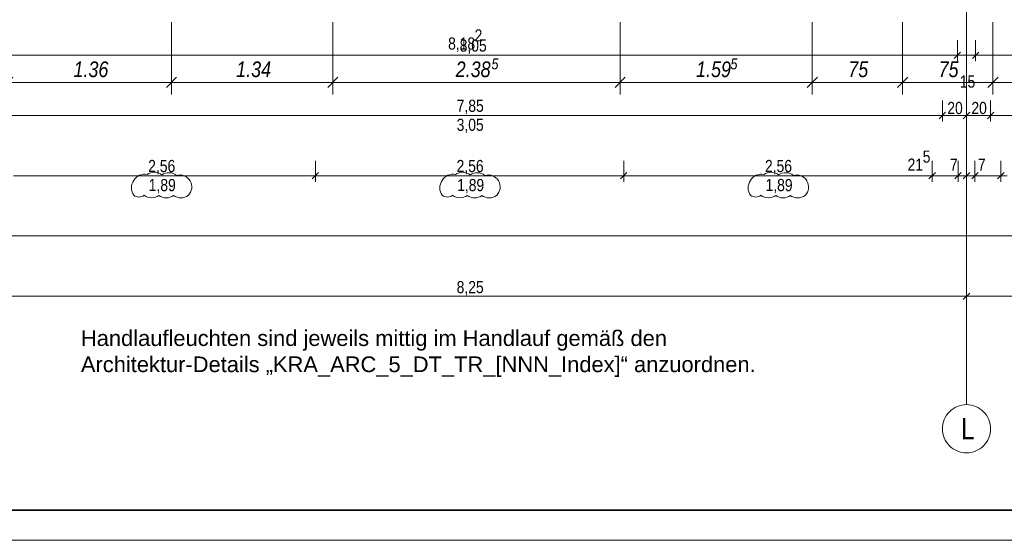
# Model space of a CAD drawing. Extents: x -620 to 300, y 62 to 1112.
# Tile 5 of 235: x -448 to -284, y 62 to 149. Entities that reach past the tile are written whole.
import ezdxf
from ezdxf.lldxf.tags import DXFTag

# ---------------------------------------------------------------- set-up
doc = ezdxf.new("R2010")
doc.units = 0
doc.layers.get('0').update_dxf_attribs({"lineweight": 13})
for name, color, linetype, lineweight, true_color in [('00_E_ST_Handlaufleuchte_Bem', 7, 'Continuous', 5, 0x7d7d00), ('70 -76 Bemaßung- 2 Allgemein', 9, 'Continuous', 5, 0x808080), ('70 -77 Revision- 2 Wolken', 7, 'Continuous', 18, 0x944cff)]:
    doc.layers.add(name, color=color, linetype=linetype, lineweight=lineweight, true_color=true_color)
for name, color, linetype, lineweight in [('70 -71 Achsen- 1 Gebäudeachsen', 7, 'STRICHPUNKT2-A06CPVE5L0', 18), ('iwb_Plankopf Rahmen', 7, 'Continuous', 35), ('Keine-A06CPVE4L0', 7, 'Continuous', 9)]:
    doc.layers.add(name, color=color, linetype=linetype, lineweight=lineweight)
doc.styles.get("Standard").update_dxf_attribs({"font": 'ARIALN.TTF'})
tags = doc.linetypes.add('STRICHPUNKT2-A06CPVE5L0', pattern=[12.7, 6.35, -3.175, 0, -3.175]).pattern_tags.tags
tags[10:11] = [DXFTag(74, 4), DXFTag(75, 0), DXFTag(340, '0'), DXFTag(46, 0.0), DXFTag(50, 0.0), DXFTag(44, 0.0), DXFTag(45, 0.0)]
tags[8:9] = [DXFTag(74, 4), DXFTag(75, 0), DXFTag(340, '0'), DXFTag(46, 0.0), DXFTag(50, 0.0), DXFTag(44, 0.0), DXFTag(45, 0.0)]
tags[6:7] = [DXFTag(74, 4), DXFTag(75, 0), DXFTag(340, '0'), DXFTag(46, 0.0), DXFTag(50, 0.0), DXFTag(44, 0.0), DXFTag(45, 0.0)]
tags[4:5] = [DXFTag(74, 4), DXFTag(75, 0), DXFTag(340, '0'), DXFTag(46, 0.0), DXFTag(50, 0.0), DXFTag(44, 0.0), DXFTag(45, 0.0)]

# ---------------------------------------------------------------- blocks, each defined once
blk = doc.blocks.new('Referenz-A06CPVE6L0')
at = {"layer": '70 -71 Achsen- 1 Gebäudeachsen', "color": 0, "linetype": 'STRICHPUNKT2-A06CPVE5L0', "ltscale": 0.18}
blk.add_line((-290.58, 1084.39), (-290.58, 84.95), dxfattribs=at)
at = {"layer": '70 -76 Bemaßung- 2 Allgemein', "color": 0, "linetype": 'Continuous', "ltscale": 0.13}
for p, q in [((-292.08, 145.45), (-292.08, 141.95)), ((-292.08, 145.45), (-292.08, 141.95)), ((-292.08, 145.45), (-292.08, 141.95)), ((-292.08, 145.45), (-292.08, 141.95)), ((-289.08, 145.45), (-289.08, 141.95)), ((-289.08, 145.45), (-289.08, 141.95)), ((-289.08, 145.45), (-289.08, 141.95)), ((-289.08, 145.45), (-289.08, 141.95)), ((-293.14, 142.95), (-454.66, 142.95)), ((-293.14, 142.95), (-452.02, 142.95)), ((-293.14, 142.95), (-294.2, 142.95)), ((-293.14, 142.95), (-294.2, 142.95)), ((-291.08, 142.95), (-293.14, 142.95)), ((-291.08, 142.95), (-293.14, 142.95)), ((-291.08, 142.95), (-293.14, 142.95)), ((-291.08, 142.95), (-293.14, 142.95)), ((-289.08, 142.95), (-292.08, 142.95)), ((-289.08, 142.95), (-292.08, 142.95)), ((-290.08, 142.95), (-288.02, 142.95)), ((-290.08, 142.95), (-288.02, 142.95)), ((-290.08, 142.95), (-288.02, 142.95)), ((-290.08, 142.95), (-288.02, 142.95)), ((-288.02, 142.95), (-286.96, 142.95)), ((-128.14, 142.95), (-288.02, 142.95)), ((-288.02, 142.95), (-286.96, 142.95)), ((-128.14, 142.95), (-288.02, 142.95)), ((-294.58, 135.45), (-294.58, 131.95)), ((-294.58, 135.45), (-294.58, 131.95)), ((-290.58, 135.45), (-290.58, 131.95)), ((-290.58, 135.45), (-290.58, 131.95)), ((-286.58, 135.45), (-286.58, 131.95)), ((-286.58, 135.45), (-286.58, 131.95)), ((-295.64, 132.95), (-450.52, 132.95)), ((-293.58, 132.95), (-295.64, 132.95)), ((-295.58, 132.95), (-293.52, 132.95)), ((-291.64, 132.95), (-293.52, 132.95)), ((-289.58, 132.95), (-291.64, 132.95)), ((-291.58, 132.95), (-289.52, 132.95)), ((-287.64, 132.95), (-289.52, 132.95)), ((-285.58, 132.95), (-287.64, 132.95)), ((-287.58, 132.95), (-285.52, 132.95)), ((-130.64, 132.95), (-285.52, 132.95)), ((-398.68, 125.45), (-398.68, 121.95)), ((-398.68, 125.45), (-398.68, 121.95)), ((-347.48, 125.45), (-347.48, 121.95)), ((-347.48, 125.45), (-347.48, 121.95)), ((-296.28, 125.45), (-296.28, 121.95)), ((-296.28, 125.45), (-296.28, 121.95)), ((-291.98, 125.45), (-291.98, 121.95)), ((-291.98, 125.45), (-291.98, 121.95)), ((-290.58, 125.45), (-290.58, 121.95)), ((-290.58, 125.45), (-290.58, 121.95)), ((-289.18, 125.45), (-289.18, 121.95)), ((-289.18, 125.45), (-289.18, 121.95)), ((-284.88, 125.45), (-284.88, 121.95)), ((-284.88, 125.45), (-284.88, 121.95)), ((-448.82, 122.95), (-447.76, 122.95)), ((-399.74, 122.95), (-448.82, 122.95)), ((-397.68, 122.95), (-399.74, 122.95)), ((-399.68, 122.95), (-397.62, 122.95)), ((-348.54, 122.95), (-397.62, 122.95)), ((-346.48, 122.95), (-348.54, 122.95)), ((-348.48, 122.95), (-346.42, 122.95)), ((-297.34, 122.95), (-346.42, 122.95)), ((-297.34, 122.95), (-298.4, 122.95)), ((-295.28, 122.95), (-297.34, 122.95)), ((-295.28, 122.95), (-297.34, 122.95)), ((-291.98, 122.95), (-296.28, 122.95)), ((-293.04, 122.95), (-294.1, 122.95)), ((-290.98, 122.95), (-293.04, 122.95)), ((-292.98, 122.95), (-290.92, 122.95)), ((-291.64, 122.95), (-292.7, 122.95)), ((-290.58, 122.95), (-291.98, 122.95)), ((-289.58, 122.95), (-291.64, 122.95)), ((-291.58, 122.95), (-289.52, 122.95)), ((-290.24, 122.95), (-291.3, 122.95)), ((-290.92, 122.95), (-289.86, 122.95)), ((-289.18, 122.95), (-290.58, 122.95)), ((-288.18, 122.95), (-290.24, 122.95)), ((-290.18, 122.95), (-288.12, 122.95)), ((-289.52, 122.95), (-288.46, 122.95)), ((-284.88, 122.95), (-289.18, 122.95)), ((-288.12, 122.95), (-287.06, 122.95)), ((-285.88, 122.95), (-283.82, 122.95)), ((-285.88, 122.95), (-283.82, 122.95)), ((38.36, 112.95), (-454.52, 112.95)), ((-290.58, 104.95), (-290.58, 101.95)), ((-290.58, 104.95), (-290.58, 101.95)), ((-290.05, 103.48), (-291.11, 102.42)), ((-291.11, 102.42), (-290.05, 103.48)), ((-291.64, 102.95), (-454.52, 102.95)), ((-290.08, 102.95), (-291.64, 102.95)), ((-291.08, 102.95), (-289.52, 102.95)), ((-126.64, 102.95), (-289.52, 102.95))]:
    blk.add_line(p, q, dxfattribs=at)
at = {"layer": '70 -76 Bemaßung- 2 Allgemein', "color": 0, "linetype": 'Continuous', "lineweight": 20, "ltscale": 0.2}
for p, q in [((-291.55, 143.48), (-292.61, 142.42)), ((-291.55, 143.48), (-292.61, 142.42)), ((-291.55, 143.48), (-292.61, 142.42)), ((-291.55, 143.48), (-292.61, 142.42)), ((-289.61, 142.42), (-288.55, 143.48)), ((-289.61, 142.42), (-288.55, 143.48)), ((-289.61, 142.42), (-288.55, 143.48)), ((-289.61, 142.42), (-288.55, 143.48)), ((-294.05, 133.48), (-295.11, 132.42)), ((-295.11, 132.42), (-294.05, 133.48)), ((-290.05, 133.48), (-291.11, 132.42)), ((-291.11, 132.42), (-290.05, 133.48)), ((-286.05, 133.48), (-287.11, 132.42)), ((-287.11, 132.42), (-286.05, 133.48)), ((-398.15, 123.48), (-399.21, 122.42)), ((-399.21, 122.42), (-398.15, 123.48)), ((-346.95, 123.48), (-348.01, 122.42)), ((-348.01, 122.42), (-346.95, 123.48)), ((-295.75, 123.48), (-296.81, 122.42)), ((-295.75, 123.48), (-296.81, 122.42)), ((-292.51, 122.42), (-291.45, 123.48)), ((-291.45, 123.48), (-292.51, 122.42)), ((-291.11, 122.42), (-290.05, 123.48)), ((-290.05, 123.48), (-291.11, 122.42)), ((-289.71, 122.42), (-288.65, 123.48)), ((-288.65, 123.48), (-289.71, 122.42)), ((-285.41, 122.42), (-284.35, 123.48)), ((-285.41, 122.42), (-284.35, 123.48))]:
    blk.add_line(p, q, dxfattribs=at)
at = {"layer": '70 -77 Revision- 2 Wolken', "color": 0, "linetype": 'Continuous', "ltscale": 0.18}
for centre, major_axis in [((-427.05, 121.17), (-0.84, 1.85)), ((-427.05, 121.17), (0.44, 1.98)), ((-425.44, 121.49), (0.06, 2.03)), ((-425.44, 121.49), (1.27, 1.59)), ((-423, 121.42), (0.06, 2.03)), ((-423, 121.42), (1.27, 1.59)), ((-421.22, 121.05), (0.77, 1.88)), ((-421.22, 121.05), (1.74, 1.05)), ((-375.85, 121.17), (-0.84, 1.85)), ((-375.85, 121.17), (0.44, 1.98)), ((-374.24, 121.49), (0.06, 2.03)), ((-374.24, 121.49), (1.27, 1.59)), ((-371.8, 121.42), (0.06, 2.03)), ((-371.8, 121.42), (1.27, 1.59)), ((-370.02, 121.05), (0.77, 1.88)), ((-370.02, 121.05), (1.74, 1.05)), ((-324.65, 121.17), (-0.84, 1.85)), ((-324.65, 121.17), (0.44, 1.98)), ((-323.04, 121.49), (0.06, 2.03)), ((-323.04, 121.49), (1.27, 1.59)), ((-320.6, 121.42), (0.06, 2.03)), ((-320.6, 121.42), (1.27, 1.59)), ((-318.82, 121.05), (0.77, 1.88)), ((-318.82, 121.05), (1.74, 1.05)), ((-427.2, 120.93), (-1.63, 1.22)), ((-421.24, 121.09), (2.02, -0.26)), ((-376, 120.93), (-1.63, 1.22)), ((-370.04, 121.09), (2.02, -0.26)), ((-324.8, 120.93), (-1.63, 1.22)), ((-318.84, 121.09), (2.02, -0.26)), ((-427.2, 120.93), (-2.03, 0)), ((-427.96, 120.86), (-0.87, -1.15)), ((-427.96, 120.86), (-0.01, -1.44)), ((-425.87, 121.32), (-1.23, -1.62)), ((-425.87, 121.32), (-0.01, -2.03)), ((-423.43, 121.31), (-1.23, -1.62)), ((-423.43, 121.31), (-0.01, -2.03)), ((-421, 121.3), (-1.23, -1.62)), ((-421, 121.3), (-0.01, -2.03)), ((-421.24, 121.09), (1.46, -1.42)), ((-376, 120.93), (-2.03, 0)), ((-376.76, 120.86), (-0.87, -1.15)), ((-376.76, 120.86), (-0.01, -1.44)), ((-374.67, 121.32), (-1.23, -1.62)), ((-374.67, 121.32), (-0.01, -2.03)), ((-372.23, 121.31), (-1.23, -1.62)), ((-372.23, 121.31), (-0.01, -2.03)), ((-369.8, 121.3), (-1.23, -1.62)), ((-369.8, 121.3), (-0.01, -2.03)), ((-370.04, 121.09), (1.46, -1.42)), ((-324.8, 120.93), (-2.03, 0)), ((-325.56, 120.86), (-0.87, -1.15)), ((-325.56, 120.86), (-0.01, -1.44)), ((-323.47, 121.32), (-1.23, -1.62)), ((-323.47, 121.32), (-0.01, -2.03)), ((-321.03, 121.31), (-1.23, -1.62)), ((-321.03, 121.31), (-0.01, -2.03)), ((-318.6, 121.3), (-1.23, -1.62)), ((-318.6, 121.3), (-0.01, -2.03)), ((-318.84, 121.09), (1.46, -1.42))]:
    blk.add_ellipse(centre, major_axis=major_axis, ratio=1, start_param=0, end_param=0.643501, dxfattribs=at)
at = {"layer": 'Keine-A06CPVE4L0', "color": 0, "linetype": 'Continuous', "ltscale": 0.13}
for p, q in [((-293.9, 83.18), (-293.67, 83.49)), ((-293.67, 83.49), (-293.41, 83.78)), ((-293.41, 83.78), (-293.12, 84.05)), ((-293.12, 84.05), (-292.8, 84.28)), ((-292.8, 84.28), (-292.46, 84.48)), ((-292.46, 84.48), (-292.11, 84.65)), ((-292.11, 84.65), (-291.74, 84.78)), ((-291.74, 84.78), (-291.36, 84.88)), ((-291.36, 84.88), (-290.97, 84.93)), ((-290.97, 84.93), (-290.58, 84.95)), ((-290.58, 84.95), (-290.19, 84.93)), ((-290.19, 84.93), (-289.8, 84.88)), ((-289.8, 84.88), (-289.42, 84.78)), ((-289.42, 84.78), (-289.05, 84.65)), ((-289.05, 84.65), (-288.69, 84.48)), ((-288.69, 84.48), (-288.36, 84.28)), ((-288.36, 84.28), (-288.04, 84.05)), ((-288.04, 84.05), (-287.75, 83.78)), ((-287.75, 83.78), (-287.49, 83.49)), ((-287.49, 83.49), (-287.25, 83.18)), ((-294.5, 81.73), (-294.41, 82.11)), ((-294.41, 82.11), (-294.27, 82.48)), ((-294.27, 82.48), (-294.11, 82.84)), ((-294.11, 82.84), (-293.9, 83.18)), ((-287.25, 83.18), (-287.05, 82.84)), ((-287.05, 82.84), (-286.88, 82.48)), ((-286.88, 82.48), (-286.75, 82.11)), ((-286.75, 82.11), (-286.66, 81.73)), ((-294.58, 80.95), (-294.56, 81.35)), ((-294.56, 80.56), (-294.58, 80.95)), ((-294.56, 81.35), (-294.5, 81.73)), ((-294.5, 80.17), (-294.56, 80.56)), ((-294.41, 79.79), (-294.5, 80.17)), ((-286.66, 80.17), (-286.75, 79.79)), ((-286.66, 81.73), (-286.6, 81.35)), ((-286.6, 80.56), (-286.66, 80.17)), ((-286.6, 81.35), (-286.58, 80.95)), ((-286.58, 80.95), (-286.6, 80.56)), ((-294.27, 79.42), (-294.41, 79.79)), ((-294.11, 79.07), (-294.27, 79.42)), ((-293.9, 78.73), (-294.11, 79.07)), ((-293.67, 78.42), (-293.9, 78.73)), ((-287.25, 78.73), (-287.49, 78.42)), ((-287.05, 79.07), (-287.25, 78.73)), ((-286.88, 79.42), (-287.05, 79.07)), ((-286.75, 79.79), (-286.88, 79.42)), ((-293.41, 78.12), (-293.67, 78.42)), ((-293.12, 77.86), (-293.41, 78.12)), ((-292.8, 77.63), (-293.12, 77.86)), ((-292.46, 77.43), (-292.8, 77.63)), ((-292.11, 77.26), (-292.46, 77.43)), ((-291.74, 77.13), (-292.11, 77.26)), ((-291.36, 77.03), (-291.74, 77.13)), ((-290.97, 76.97), (-291.36, 77.03)), ((-290.58, 76.95), (-290.97, 76.97)), ((-290.19, 76.97), (-290.58, 76.95)), ((-289.8, 77.03), (-290.19, 76.97)), ((-289.42, 77.13), (-289.8, 77.03)), ((-289.05, 77.26), (-289.42, 77.13)), ((-288.69, 77.43), (-289.05, 77.26)), ((-288.36, 77.63), (-288.69, 77.43)), ((-288.04, 77.86), (-288.36, 77.63)), ((-287.75, 78.12), (-288.04, 77.86)), ((-287.49, 78.42), (-287.75, 78.12))]:
    blk.add_line(p, q, dxfattribs=at)
at = {"layer": '70 -76 Bemaßung- 2 Allgemein', "color": 0, "linetype": 'Continuous', "ltscale": 0.13, "char_height": 2.0138, "attachment_point": 1}
for s, insert in [('{\\fArial Narrow;2}', (-372.25, 147.25)), ('{\\fArial Narrow;8,18}', (-376.65, 145.9)), ('{\\fArial Narrow;8,05}', (-374.73, 145.57)), ('{\\fArial Narrow;15}', (-291.69, 139.59)), ('{\\fArial Narrow;15}', (-291.69, 139.59)), ('{\\fArial Narrow;7,85}', (-375.22, 135.57)), ('{\\fArial Narrow;20}', (-293.77, 135.2)), ('{\\fArial Narrow;20}', (-289.77, 135.2)), ('{\\fArial Narrow;3,05}', (-375.23, 132.42)), ('{\\fArial Narrow;5}', (-297.85, 127.14)), ('{\\fArial Narrow;2,56}', (-426.44, 125.57)), ('{\\fArial Narrow;2,56}', (-375.24, 125.57)), ('{\\fArial Narrow;2,56}', (-324.04, 125.57)), ('{\\fArial Narrow;21}', (-300.36, 125.8)), ('{\\fArial Narrow;7}', (-293.33, 125.78)), ('{\\fArial Narrow;7}', (-288.69, 125.78)), ('{\\fArial Narrow;1,89}', (-426.35, 122.41)), ('{\\fArial Narrow;1,89}', (-375.15, 122.41)), ('{\\fArial Narrow;1,89}', (-323.95, 122.41)), ('{\\fArial Narrow;8,25}', (-375.23, 105.47))]:
    blk.add_mtext(s, dxfattribs=dict(at, insert=insert))
at = {"layer": 'Keine-A06CPVE4L0', "color": 0, "linetype": 'Continuous', "ltscale": 0.13, "insert": (-291.48, 82.72), "char_height": 3.5241, "attachment_point": 1}
blk.add_mtext('{\\fArial Narrow;L}', dxfattribs=at)
blk = doc.blocks.new('Maß-A06CPVEKL0')
at = {"color": 0, "linetype": 'ByBlock', "lineweight": -2, "ltscale": 0.13}
for p, q in [((-301.18, 136.45), (-301.18, 148.45)), ((-286.18, 136.45), (-286.18, 148.45)), ((-302.03, 137.6), (-300.33, 139.3)), ((-287.03, 137.6), (-285.33, 139.3)), ((-286.18, 138.45), (-301.18, 138.45))]:
    blk.add_line(p, q, dxfattribs=at)
at = {"color": 0, "linetype": 'ByBlock', "lineweight": -2, "ltscale": 0.13, "insert": (-295.21, 141.92), "char_height": 2.6, "attachment_point": 1}
blk.add_mtext('{\\fArial Narrow|b0|i1;75}', dxfattribs=at)
blk = doc.blocks.new('Maß-A06CPVF0L0')
at = {"color": 0, "linetype": 'ByBlock', "lineweight": -2, "ltscale": 0.13}
for p, q in [((-395.78, 136.45), (-395.78, 148.45)), ((-348.08, 136.45), (-348.08, 148.45)), ((-396.63, 137.6), (-394.93, 139.3)), ((-348.93, 137.6), (-347.23, 139.3)), ((-348.08, 138.45), (-395.78, 138.45))]:
    blk.add_line(p, q, dxfattribs=at)
at = {"color": 0, "linetype": 'ByBlock', "lineweight": -2, "ltscale": 0.13, "attachment_point": 1}
for s, insert, char_height in [('{\\fArial Narrow|b0|i1;5}', (-369.45, 142.44), 1.82), ('{\\fArial Narrow|b0|i1;2.38}', (-375.39, 141.92), 2.6)]:
    blk.add_mtext(s, dxfattribs=dict(at, insert=insert, char_height=char_height))
blk = doc.blocks.new('Maß-A06CPVGAL0')
at = {"color": 0, "linetype": 'ByBlock', "lineweight": -2, "ltscale": 0.13}
for p, q in [((-348.08, 136.45), (-348.08, 148.45)), ((-316.18, 136.45), (-316.18, 148.45)), ((-348.93, 137.6), (-347.23, 139.3)), ((-317.03, 137.6), (-315.33, 139.3)), ((-316.18, 138.45), (-348.08, 138.45))]:
    blk.add_line(p, q, dxfattribs=at)
at = {"color": 0, "linetype": 'ByBlock', "lineweight": -2, "ltscale": 0.13, "attachment_point": 1}
for s, insert, char_height in [('{\\fArial Narrow|b0|i1;5}', (-329.77, 142.44), 1.82), ('{\\fArial Narrow|b0|i1;1.59}', (-335.48, 141.92), 2.6)]:
    blk.add_mtext(s, dxfattribs=dict(at, insert=insert, char_height=char_height))
blk = doc.blocks.new('Maß-A06CPVGYL0')
at = {"color": 0, "linetype": 'ByBlock', "lineweight": -2, "ltscale": 0.13}
for p, q in [((-286.18, 136.45), (-286.18, 148.45)), ((-242.68, 136.45), (-242.68, 148.45)), ((-287.03, 137.6), (-285.33, 139.3)), ((-243.53, 137.6), (-241.83, 139.3)), ((-242.68, 138.45), (-286.18, 138.45))]:
    blk.add_line(p, q, dxfattribs=at)
at = {"color": 0, "linetype": 'ByBlock', "lineweight": -2, "ltscale": 0.13, "attachment_point": 1}
for s, insert, char_height in [('{\\fArial Narrow|b0|i1;5}', (-261.95, 142.44), 1.82), ('{\\fArial Narrow|b0|i1;2.17}', (-267.89, 141.92), 2.6)]:
    blk.add_mtext(s, dxfattribs=dict(at, insert=insert, char_height=char_height))
blk = doc.blocks.new('Maß-A06CPVHCL0')
at = {"color": 0, "linetype": 'ByBlock', "lineweight": -2, "ltscale": 0.13}
for p, q in [((-449.78, 136.45), (-449.78, 148.45)), ((-422.58, 136.45), (-422.58, 148.45)), ((-450.63, 137.6), (-448.93, 139.3)), ((-423.43, 137.6), (-421.73, 139.3)), ((-422.58, 138.45), (-449.78, 138.45))]:
    blk.add_line(p, q, dxfattribs=at)
at = {"color": 0, "linetype": 'ByBlock', "lineweight": -2, "ltscale": 0.13, "insert": (-438.85, 141.92), "char_height": 2.6, "attachment_point": 1}
blk.add_mtext('{\\fArial Narrow|b0|i1;1.36}', dxfattribs=at)
blk = doc.blocks.new('Maß-A06CPVHGL0')
at = {"color": 0, "linetype": 'ByBlock', "lineweight": -2, "ltscale": 0.13}
for p, q in [((-316.18, 136.45), (-316.18, 148.45)), ((-301.18, 136.45), (-301.18, 148.45)), ((-317.03, 137.6), (-315.33, 139.3)), ((-302.03, 137.6), (-300.33, 139.3)), ((-301.18, 138.45), (-316.18, 138.45))]:
    blk.add_line(p, q, dxfattribs=at)
at = {"color": 0, "linetype": 'ByBlock', "lineweight": -2, "ltscale": 0.13, "insert": (-310.21, 141.92), "char_height": 2.6, "attachment_point": 1}
blk.add_mtext('{\\fArial Narrow|b0|i1;75}', dxfattribs=at)
blk = doc.blocks.new('Maß-A06CPVHQL0')
at = {"color": 0, "linetype": 'ByBlock', "lineweight": -2, "ltscale": 0.13}
for p, q in [((-422.58, 136.45), (-422.58, 148.45)), ((-395.78, 136.45), (-395.78, 148.45)), ((-423.43, 137.6), (-421.73, 139.3)), ((-396.63, 137.6), (-394.93, 139.3)), ((-395.78, 138.45), (-422.58, 138.45))]:
    blk.add_line(p, q, dxfattribs=at)
at = {"color": 0, "linetype": 'ByBlock', "lineweight": -2, "ltscale": 0.13, "insert": (-411.84, 141.92), "char_height": 2.6, "attachment_point": 1}
blk.add_mtext('{\\fArial Narrow|b0|i1;1.34}', dxfattribs=at)

msp = doc.modelspace()

# ---------------------------------------------------------------- linework, layer by layer
at = {"layer": 'iwb_Plankopf Rahmen', "color": 8, "lineweight": 13, "ltscale": 0.13, "true_color": 0x808080}
msp.add_lwpolyline([(300.35, 62.43), (-619.65, 62.43), (-619.65, 1112.43), (300.35, 1112.43), (300.35, 62.43)], close=True, dxfattribs=at)
at = {"layer": 'iwb_Plankopf Rahmen', "ltscale": 0.35}
msp.add_lwpolyline([(-599.65, 67.43), (-599.65, 1107.43), (295.35, 1107.43), (295.35, 67.43), (-599.65, 67.43)], close=True, dxfattribs=at)

# ---------------------------------------------------------------- block references
at = {"color": 8, "lineweight": 13, "ltscale": 0.13, "true_color": 0x808080}
msp.add_blockref('Referenz-A06CPVE6L0', (0, 0), dxfattribs=at)
at = {"layer": '00_E_ST_Handlaufleuchte_Bem', "ltscale": 0.13}
for name in ['Maß-A06CPVHCL0', 'Maß-A06CPVHQL0', 'Maß-A06CPVF0L0', 'Maß-A06CPVGAL0', 'Maß-A06CPVHGL0', 'Maß-A06CPVEKL0', 'Maß-A06CPVGYL0']:
    msp.add_blockref(name, (0, 0), dxfattribs=at)

# ---------------------------------------------------------------- texts
at = {"layer": '00_E_ST_Handlaufleuchte_Bem', "ltscale": 0.13, "char_height": 2.6, "attachment_point": 1}
for s, insert in [('{\\fArial;Handlaufleuchten sind jeweils mittig im Handlauf gemäß den }', (-437.61, 97.29)), ('{\\fArial;Architektur-Details „KRA_ARC_5_DT_TR_[NNN_Index]“ anzuordnen.}', (-437.61, 92.95))]:
    msp.add_mtext(s, dxfattribs=dict(at, insert=insert))

doc.saveas('drawing.dxf')
